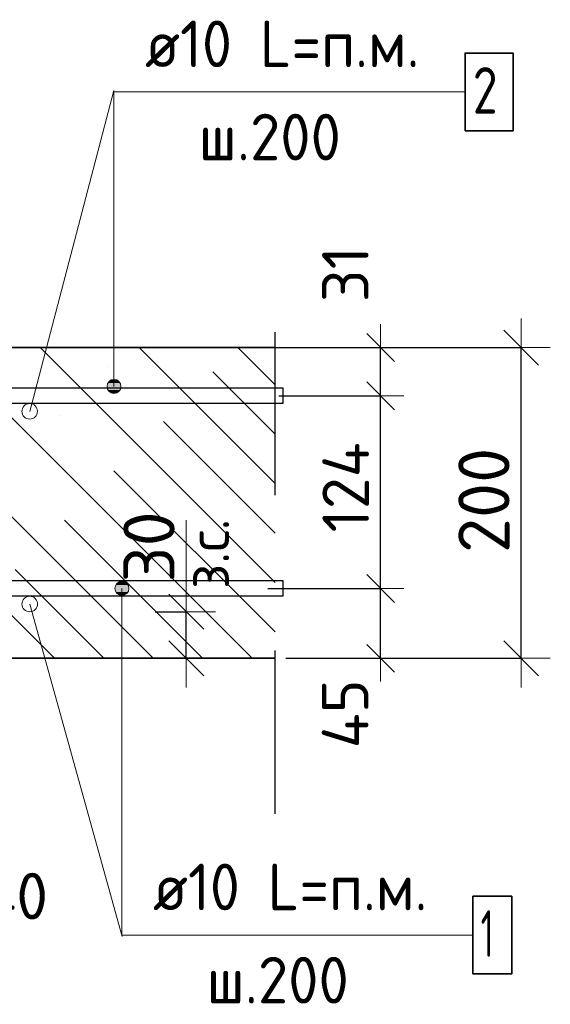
# Model space of a CAD drawing. Header units: metres. Extents: x -38 to 90, y -15 to 21.
# Tile 109 of 127: x 72.453 to 72.795, y 4.147 to 4.781. Entities that reach past the tile are written whole.
import ezdxf

# ---------------------------------------------------------------- set-up
doc = ezdxf.new("R2010")
doc.units = ezdxf.units.M
doc.header["$PDMODE"] = 65
doc.linetypes.add('______4', pattern=[0.135, 0.105, -0.03])
for name, color, linetype, lineweight in [('XR$4$Арм. стержнями верхней зоны', 180, 'Continuous', 35), ('XR$4$Арм. стержнями нижней зоны', 180, 'Continuous', 35), ('XR$4$Арм.стержн. Арматура края', 96, 'Continuous', 35), ('XR$4$ВК__отв в полу 1-2 эт', 220, 'Continuous', 25), ('XR$4$Размерная линия (1)', 7, 'Continuous', 13), ('XR$4$Размерная линия_ общее', 7, 'Continuous', 13)]:
    doc.layers.add(name, color=color, linetype=linetype, lineweight=lineweight)
doc.styles.add('ISOCPEUR', font='txt')
doc.dimstyles.new('DIMSTYLE_10', dxfattribs={"dimtxt": 0.033, "dimasz": 0.0375, "dimexe": 0, "dimexo": 0, "dimgap": 0.0165, "dimtad": 2, "dimdec": 0, "dimlfac": 1000, "dimrnd": 1, "dimzin": 12, "dimdsep": 46, "dimtxsty": 'ISOCPEUR', "dimblk1": 'ALL_ML_STRICH', "dimblk2": 'ALL_ML_STRICH', "dimsah": 1, "dimcen": 0, "dimclrd": 7, "dimclre": 256, "dimclrt": 7, "dimadec": 0, "dimazin": 0, "dimtfac": 1, "dimtdec": 0, "dimtix": 1, "dimtmove": 2, "dimatfit": 3, "dimfxl": 0, "dimtvp": 1.2, "dimtzin": 0, "dimlwd": 0, "dimlwe": -3, "dimarcsym": 0})
doc.dimstyles.new('DIMSTYLE_12', dxfattribs={"dimtxt": 0.03, "dimasz": 0.03, "dimexe": 0, "dimexo": 0, "dimgap": 0.015, "dimtad": 2, "dimdec": 0, "dimlfac": 1000, "dimrnd": 1, "dimzin": 12, "dimdsep": 46, "dimtxsty": 'ISOCPEUR', "dimblk1": 'ALL_ML_STRICH', "dimblk2": 'ALL_ML_STRICH', "dimsah": 1, "dimcen": 0, "dimclrd": 7, "dimclre": 256, "dimclrt": 7, "dimadec": 0, "dimazin": 0, "dimtfac": 1, "dimtdec": 0, "dimtix": 1, "dimtmove": 2, "dimatfit": 3, "dimfxl": 0, "dimtzin": 0, "dimlwd": 0, "dimlwe": -3, "dimarcsym": 0})
doc.dimstyles.new('DIMSTYLE_14', dxfattribs={"dimtxt": 0.03, "dimasz": 0.03, "dimexe": 0, "dimexo": 0, "dimgap": 0.015, "dimtad": 2, "dimdec": 0, "dimlfac": 1000, "dimrnd": 1, "dimzin": 12, "dimdsep": 46, "dimtxsty": 'ISOCPEUR', "dimblk1": 'ALL_ML_STRICH', "dimblk2": 'ALL_ML_STRICH', "dimsah": 1, "dimcen": 0, "dimclrd": 7, "dimclre": 256, "dimclrt": 7, "dimadec": 0, "dimazin": 0, "dimtfac": 1, "dimtdec": 0, "dimtix": 1, "dimtmove": 2, "dimatfit": 3, "dimfxl": 0, "dimtvp": 1.2, "dimtzin": 0, "dimlwd": 0, "dimlwe": -3, "dimarcsym": 0})
doc.dimstyles.new('DIMSTYLE_8', dxfattribs={"dimtxt": 0.033, "dimasz": 0.0375, "dimexe": 0, "dimexo": 0, "dimgap": 0.0165, "dimtad": 2, "dimdec": 0, "dimlfac": 1000, "dimrnd": 1, "dimzin": 12, "dimdsep": 46, "dimtxsty": 'ISOCPEUR', "dimblk1": 'ALL_ML_STRICH', "dimblk2": 'ALL_ML_STRICH', "dimsah": 1, "dimcen": 0, "dimclrd": 7, "dimclre": 256, "dimclrt": 7, "dimadec": 0, "dimazin": 0, "dimtfac": 1, "dimtdec": 0, "dimtix": 1, "dimtmove": 2, "dimatfit": 3, "dimfxl": 0, "dimtzin": 0, "dimlwd": 0, "dimlwe": -3, "dimarcsym": 0})

# ---------------------------------------------------------------- blocks, each defined once
blk = doc.blocks.new('ALL_ML_STRICH')
at = {"color": 0, "linetype": 'ByBlock', "lineweight": -2}
for p, q in [((0, -0.5), (0, 0.5)), ((-0.3, -0.3), (0.3, 0.3)), ((-1, 0), (0.5, 0))]:
    blk.add_line(p, q, dxfattribs=at)
blk = doc.blocks.new('*D72')
at = {"layer": 'DEFPOINTS', "color": 7, "linetype": 'Continuous', "lineweight": 13, "transparency": 33554687}
for p in [(72.36958, 4.30945), (72.40954, 4.26945), (72.36958, 4.19421)]:
    blk.add_point(p, dxfattribs=at)
at = {"layer": 'XR$4$Размерная линия (1)', "color": 9, "linetype": 'Continuous', "lineweight": -2, "true_color": 0xc7c7c7, "transparency": 33554687}
for p, q in [((72.36958, 4.28945), (72.36958, 4.19421)), ((72.40954, 4.24945), (72.40954, 4.19421))]:
    blk.add_line(p, q, dxfattribs=at)
at = {"layer": 'XR$4$Размерная линия (1)', "color": 7, "linetype": 'Continuous', "lineweight": -2, "transparency": 33554687}
blk.add_line((72.36958, 4.19421), (72.40954, 4.19421), dxfattribs=at)
at = {"layer": 'XR$4$Размерная линия (1)', "color": 7, "linetype": 'Continuous', "lineweight": 13, "transparency": 33554687, "xscale": 0.03, "yscale": 0.03, "zscale": 0.03, "rotation": 180}
blk.add_blockref('ALL_ML_STRICH', (72.36958, 4.19421), dxfattribs=at)
at = {"layer": 'XR$4$Размерная линия (1)', "color": 7, "linetype": 'Continuous', "lineweight": 13, "transparency": 33554687, "xscale": 0.03, "yscale": 0.03, "zscale": 0.03}
blk.add_blockref('ALL_ML_STRICH', (72.40954, 4.19421), dxfattribs=at)
at = {"layer": 'XR$4$Размерная линия (1)', "color": 7, "linetype": 'Continuous', "lineweight": 13, "transparency": 33554687, "insert": (72.44988, 4.21641), "char_height": 0.03, "width": 0.06, "attachment_point": 5, "style": 'ISOCPEUR'}
blk.add_mtext('\\A1;{40}', dxfattribs=at)
blk = doc.blocks.new('*D89')
at = {"layer": 'DEFPOINTS', "color": 7, "linetype": 'Continuous', "lineweight": 13, "transparency": 33554687}
for p in [(72.60446, 4.56945), (72.60446, 4.36945), (72.77601, 4.36945)]:
    blk.add_point(p, dxfattribs=at)
at = {"layer": 'XR$4$Размерная линия_ общее', "color": 253, "linetype": 'Continuous', "lineweight": -2, "true_color": 0xa0a0a0, "transparency": 33554687}
for p, q in [((72.62446, 4.56945), (72.77601, 4.56945)), ((72.62446, 4.36945), (72.77601, 4.36945))]:
    blk.add_line(p, q, dxfattribs=at)
at = {"layer": 'XR$4$Размерная линия_ общее', "color": 7, "linetype": 'Continuous', "lineweight": -2, "transparency": 33554687}
blk.add_line((72.77601, 4.36945), (72.77601, 4.56945), dxfattribs=at)
at = {"layer": 'XR$4$Размерная линия_ общее', "color": 7, "linetype": 'Continuous', "lineweight": 13, "transparency": 33554687, "xscale": 0.0375, "yscale": 0.0375, "zscale": 0.0375}
for p, rotation in [((72.77601, 4.56945), 90), ((72.77601, 4.36945), 270)]:
    blk.add_blockref('ALL_ML_STRICH', p, dxfattribs=dict(at, rotation=rotation))
at = {"layer": 'XR$4$Размерная линия_ общее', "color": 7, "linetype": 'Continuous', "lineweight": 13, "transparency": 33554687, "insert": (72.75201, 4.4711), "char_height": 0.033, "width": 0.099, "attachment_point": 5, "rotation": 90, "style": 'ISOCPEUR'}
blk.add_mtext('\\A1;{200}', dxfattribs=at)
blk = doc.blocks.new('*D184')
at = {"layer": 'DEFPOINTS', "color": 7, "linetype": 'Continuous', "lineweight": 13, "transparency": 33554687}
for p in [(72.59287, 4.41445), (72.60572, 4.36945), (72.68553, 4.36945)]:
    blk.add_point(p, dxfattribs=at)
at = {"layer": 'XR$4$Размерная линия (1)', "color": 9, "linetype": 'Continuous', "lineweight": -2, "true_color": 0xc7c7c7, "transparency": 33554687}
for p, q in [((72.61287, 4.41445), (72.68553, 4.41445)), ((72.62572, 4.36945), (72.68553, 4.36945))]:
    blk.add_line(p, q, dxfattribs=at)
at = {"layer": 'XR$4$Размерная линия (1)', "color": 7, "linetype": 'Continuous', "lineweight": -2, "transparency": 33554687}
blk.add_line((72.68553, 4.36945), (72.68553, 4.41445), dxfattribs=at)
at = {"layer": 'XR$4$Размерная линия (1)', "color": 7, "linetype": 'Continuous', "lineweight": 13, "transparency": 33554687, "xscale": 0.03, "yscale": 0.03, "zscale": 0.03}
for p, rotation in [((72.68553, 4.41445), 90), ((72.68553, 4.36945), 270)]:
    blk.add_blockref('ALL_ML_STRICH', p, dxfattribs=dict(at, rotation=rotation))
at = {"layer": 'XR$4$Размерная линия (1)', "color": 7, "linetype": 'Continuous', "lineweight": 13, "transparency": 33554687, "insert": (72.66267, 4.33371), "char_height": 0.03, "width": 0.06, "attachment_point": 5, "rotation": 90, "style": 'ISOCPEUR'}
blk.add_mtext('\\A1;{45}', dxfattribs=at)
blk = doc.blocks.new('*D185')
at = {"layer": 'DEFPOINTS', "color": 7, "linetype": 'Continuous', "lineweight": 13, "transparency": 33554687}
for p in [(72.5999, 4.53845), (72.59287, 4.41445), (72.68553, 4.41445)]:
    blk.add_point(p, dxfattribs=at)
at = {"layer": 'XR$4$Размерная линия (1)', "color": 9, "linetype": 'Continuous', "lineweight": -2, "true_color": 0xc7c7c7, "transparency": 33554687}
for p, q in [((72.6199, 4.53845), (72.68553, 4.53845)), ((72.61287, 4.41445), (72.68553, 4.41445))]:
    blk.add_line(p, q, dxfattribs=at)
at = {"layer": 'XR$4$Размерная линия (1)', "color": 7, "linetype": 'Continuous', "lineweight": -2, "transparency": 33554687}
blk.add_line((72.68553, 4.41445), (72.68553, 4.53845), dxfattribs=at)
at = {"layer": 'XR$4$Размерная линия (1)', "color": 7, "linetype": 'Continuous', "lineweight": 13, "transparency": 33554687, "xscale": 0.03, "yscale": 0.03, "zscale": 0.03}
for p, rotation in [((72.68553, 4.53845), 90), ((72.68553, 4.41445), 270)]:
    blk.add_blockref('ALL_ML_STRICH', p, dxfattribs=dict(at, rotation=rotation))
at = {"layer": 'XR$4$Размерная линия (1)', "color": 7, "linetype": 'Continuous', "lineweight": 13, "transparency": 33554687, "insert": (72.66303, 4.47945), "char_height": 0.03, "width": 0.09, "attachment_point": 5, "rotation": 90, "style": 'ISOCPEUR'}
blk.add_mtext('\\A1;{124}', dxfattribs=at)
blk = doc.blocks.new('*D186')
at = {"layer": 'DEFPOINTS', "color": 7, "linetype": 'Continuous', "lineweight": 13, "transparency": 33554687}
for p in [(72.58203, 4.56945), (72.5999, 4.53845), (72.68553, 4.53845)]:
    blk.add_point(p, dxfattribs=at)
at = {"layer": 'XR$4$Размерная линия (1)', "color": 9, "linetype": 'Continuous', "lineweight": -2, "true_color": 0xc7c7c7, "transparency": 33554687}
for p, q in [((72.60203, 4.56945), (72.68553, 4.56945)), ((72.6199, 4.53845), (72.68553, 4.53845))]:
    blk.add_line(p, q, dxfattribs=at)
at = {"layer": 'XR$4$Размерная линия (1)', "color": 7, "linetype": 'Continuous', "lineweight": -2, "transparency": 33554687}
blk.add_line((72.68553, 4.53845), (72.68553, 4.56945), dxfattribs=at)
at = {"layer": 'XR$4$Размерная линия (1)', "color": 7, "linetype": 'Continuous', "lineweight": 13, "transparency": 33554687, "xscale": 0.03, "yscale": 0.03, "zscale": 0.03}
for p, rotation in [((72.68553, 4.56945), 90), ((72.68553, 4.53845), 270)]:
    blk.add_blockref('ALL_ML_STRICH', p, dxfattribs=dict(at, rotation=rotation))
at = {"layer": 'XR$4$Размерная линия (1)', "color": 7, "linetype": 'Continuous', "lineweight": 13, "transparency": 33554687, "insert": (72.66279, 4.61674), "char_height": 0.03, "width": 0.06, "attachment_point": 5, "rotation": 90, "style": 'ISOCPEUR'}
blk.add_mtext('\\A1;{31}', dxfattribs=at)
blk = doc.blocks.new('*D321')
at = {"layer": 'DEFPOINTS', "color": 7, "linetype": 'Continuous', "lineweight": 13, "transparency": 33554687}
for p in [(72.52037, 4.39945), (72.52037, 4.36945), (72.56036, 4.36945)]:
    blk.add_point(p, dxfattribs=at)
at = {"layer": 'XR$4$Размерная линия_ общее', "color": 253, "linetype": 'Continuous', "lineweight": -2, "true_color": 0xa0a0a0, "transparency": 33554687}
for p, q in [((72.54037, 4.39945), (72.56036, 4.39945)), ((72.54037, 4.36945), (72.56036, 4.36945))]:
    blk.add_line(p, q, dxfattribs=at)
at = {"layer": 'XR$4$Размерная линия_ общее', "color": 7, "linetype": 'Continuous', "lineweight": -2, "transparency": 33554687}
blk.add_line((72.56036, 4.36945), (72.56036, 4.39945), dxfattribs=at)
at = {"layer": 'XR$4$Размерная линия_ общее', "color": 7, "linetype": 'Continuous', "lineweight": 13, "transparency": 33554687, "xscale": 0.0375, "yscale": 0.0375, "zscale": 0.0375}
for p, rotation in [((72.56036, 4.39945), 90), ((72.56036, 4.36945), 270)]:
    blk.add_blockref('ALL_ML_STRICH', p, dxfattribs=dict(at, rotation=rotation))
at = {"layer": 'XR$4$Размерная линия_ общее', "color": 7, "linetype": 'Continuous', "lineweight": 13, "transparency": 33554687, "insert": (72.5609, 4.41411), "char_height": 0.027, "width": 0.00135, "attachment_point": 1, "rotation": 90, "line_spacing_factor": 0.60241, "style": 'ISOCPEUR'}
blk.add_mtext('з.с.', dxfattribs=at)
at = {"layer": 'XR$4$Размерная линия_ общее', "color": 7, "linetype": 'Continuous', "lineweight": 13, "transparency": 33554687, "insert": (72.53636, 4.44117), "char_height": 0.033, "width": 0.066, "attachment_point": 5, "rotation": 90, "style": 'ISOCPEUR'}
blk.add_mtext('\\A1;{30}', dxfattribs=at)

msp = doc.modelspace()

# ---------------------------------------------------------------- hatches: boundary and pattern name
at = {"linetype": 'Continuous', "lineweight": 13, "transparency": 33554687}
h = msp.add_hatch(dxfattribs=at)
h.set_pattern_fill('__________540', scale=0.015, style=0, pattern_type=2)
h.set_pattern_definition([(135, (0, 0), (-0.031819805, -0.031819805), [0.4, -0.05, 0, -0.05]), (135, (-0.01591, -0.01591), (-0.031819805, -0.031819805), [0.8, -0.1, 0.1, -0.1])])
h.paths.add_polyline_path([(72.15958, 4.56945), (72.15958, 4.36945), (72.61754, 4.36945), (72.61754, 4.56945)], flags=0)
at = {"layer": 'XR$4$Арм. стержнями верхней зоны', "linetype": 'Continuous', "lineweight": 13, "transparency": 33554687}
for points in [[(72.5177, 4.5467), (72.50996, 4.5467), (72.50933, 4.54445)], [(72.5177, 4.5467), (72.50933, 4.54445), (72.51833, 4.54445)], [(72.51833, 4.54445), (72.50933, 4.54445), (72.50996, 4.5422)], [(72.51608, 4.54832), (72.51158, 4.54832), (72.50996, 4.5467)], [(72.51608, 4.54832), (72.50996, 4.5467), (72.5177, 4.5467)], [(72.51833, 4.54445), (72.50996, 4.5422), (72.5177, 4.5422)], [(72.51158, 4.54832), (72.51608, 4.54832), (72.51383, 4.54895)], [(72.5177, 4.5422), (72.50996, 4.5422), (72.51158, 4.54058)], [(72.5177, 4.5422), (72.51158, 4.54058), (72.51608, 4.54058)], [(72.51608, 4.54058), (72.51158, 4.54058), (72.51383, 4.53995)]]:
    msp.add_hatch(color=7, dxfattribs=at).paths.add_polyline_path(points)
at = {"layer": 'XR$4$Арм. стержнями нижней зоны', "linetype": 'Continuous', "lineweight": 13, "transparency": 33554687}
for points in [[(72.51505, 4.4167), (72.52279, 4.4167), (72.52117, 4.41832)], [(72.51505, 4.4167), (72.52117, 4.41832), (72.51667, 4.41832)], [(72.51667, 4.41832), (72.52117, 4.41832), (72.51892, 4.41895)], [(72.51442, 4.41445), (72.52342, 4.41445), (72.52279, 4.4167)], [(72.51442, 4.41445), (72.52279, 4.4167), (72.51505, 4.4167)], [(72.51505, 4.4122), (72.52342, 4.41445), (72.51442, 4.41445)], [(72.51505, 4.4122), (72.52279, 4.4122), (72.52342, 4.41445)], [(72.51667, 4.41058), (72.52279, 4.4122), (72.51505, 4.4122)], [(72.51667, 4.41058), (72.52117, 4.41058), (72.52279, 4.4122)], [(72.52117, 4.41058), (72.51667, 4.41058), (72.51892, 4.40995)]]:
    msp.add_hatch(color=7, dxfattribs=at).paths.add_polyline_path(points)

# ---------------------------------------------------------------- linework, layer by layer
at = {"color": 7, "linetype": '______4', "lineweight": 25, "transparency": 33554687}
msp.add_line((72.61754, 4.26945), (72.61754, 4.66945), dxfattribs=at)
at = {"color": 7, "linetype": 'Continuous', "lineweight": 35, "transparency": 33554687}
for p, q in [((72.61754, 4.56945), (72.15958, 4.56945)), ((72.40958, 4.36945), (72.61754, 4.36945))]:
    msp.add_line(p, q, dxfattribs=at)
at = {"color": 7, "linetype": 'Continuous', "lineweight": 13, "transparency": 33554687}
msp.add_line((72.56036, 4.39945), (72.56036, 4.45845), dxfattribs=at)
for centre in [(72.45954, 4.5284), (72.45958, 4.4044)]:
    msp.add_circle(centre, 0.005, dxfattribs=at)
at = {"layer": 'XR$4$Арм. стержнями верхней зоны', "color": 7, "linetype": 'Continuous', "lineweight": 13, "transparency": 33554687}
for p, q in [((72.51383, 4.73397), (72.73983, 4.73397)), ((72.51383, 4.73397), (72.51383, 4.54445)), ((72.50933, 4.54445), (72.50933, 4.54445)), ((72.51383, 4.54895), (72.51383, 4.54895)), ((72.51833, 4.54445), (72.51833, 4.54445)), ((72.51383, 4.53995), (72.51383, 4.53995))]:
    msp.add_line(p, q, dxfattribs=at)
at = {"layer": 'XR$4$Арм. стержнями верхней зоны', "color": 7, "linetype": 'Continuous', "lineweight": 35, "transparency": 33554687}
msp.add_lwpolyline([(72.73983, 4.70897), (72.77083, 4.70897), (72.77083, 4.75897), (72.73983, 4.75897), (72.73983, 4.70897)], dxfattribs=at)
at = {"layer": 'XR$4$Арм. стержнями верхней зоны', "color": 4, "linetype": 'Continuous', "lineweight": 25, "transparency": 33554687}
msp.add_lwpolyline([(72.18458, 4.54345), (72.62254, 4.54345), (72.62254, 4.53345), (72.18458, 4.53345), (72.18458, 4.54345)], dxfattribs=at)
at = {"layer": 'XR$4$Арм. стержнями верхней зоны', "color": 7, "linetype": 'Continuous', "lineweight": 13, "transparency": 33554687}
msp.add_circle((72.51383, 4.54445), 0.0045, dxfattribs=at)
at = {"layer": 'XR$4$Арм. стержнями нижней зоны', "color": 7, "linetype": 'Continuous', "lineweight": 13, "transparency": 33554687}
for p, q in [((72.51892, 4.41895), (72.51892, 4.41895)), ((72.51442, 4.41445), (72.51442, 4.41445)), ((72.51892, 4.19129), (72.51892, 4.41445)), ((72.52342, 4.41445), (72.52342, 4.41445)), ((72.51892, 4.40995), (72.51892, 4.40995)), ((72.51892, 4.19129), (72.74492, 4.19129))]:
    msp.add_line(p, q, dxfattribs=at)
at = {"layer": 'XR$4$Арм. стержнями нижней зоны', "color": 4, "linetype": 'Continuous', "lineweight": 25, "transparency": 33554687}
msp.add_lwpolyline([(72.18458, 4.41945), (72.62254, 4.41945), (72.62254, 4.40945), (72.18458, 4.40945), (72.18458, 4.41945)], dxfattribs=at)
at = {"layer": 'XR$4$Арм. стержнями нижней зоны', "color": 7, "linetype": 'Continuous', "lineweight": 35, "transparency": 33554687}
msp.add_lwpolyline([(72.74492, 4.16629), (72.76992, 4.16629), (72.76992, 4.21629), (72.74492, 4.21629), (72.74492, 4.16629)], dxfattribs=at)
at = {"layer": 'XR$4$Арм. стержнями нижней зоны', "color": 7, "linetype": 'Continuous', "lineweight": 13, "transparency": 33554687}
msp.add_circle((72.51892, 4.41445), 0.0045, dxfattribs=at)
at = {"layer": 'XR$4$Арм.стержн. Арматура края', "color": 4, "linetype": 'Continuous', "lineweight": 25, "transparency": 33554687}
for points in [[(72.21314, 4.54345), (72.62254, 4.54345), (72.62254, 4.53345), (72.21384, 4.53345)], [(72.21384, 4.41945), (72.62254, 4.41945), (72.62254, 4.40945)], [(72.62254, 4.40945), (72.21314, 4.40945)]]:
    msp.add_lwpolyline(points, dxfattribs=at)
at = {"layer": 'XR$4$ВК__отв в полу 1-2 эт', "color": 7, "linetype": 'Continuous', "lineweight": 13, "transparency": 33554687}
for p, q in [((72.45954, 4.5284), (72.5138, 4.73499)), ((72.45958, 4.4044), (72.51904, 4.19047))]:
    msp.add_line(p, q, dxfattribs=at)

# ---------------------------------------------------------------- texts
at = {"layer": 'XR$4$Арм. стержнями верхней зоны', "color": 7, "linetype": 'Continuous', "lineweight": 25, "transparency": 33554687, "char_height": 0.03, "attachment_point": 7, "style": 'ISOCPEUR'}
for s, insert, width in [('\\W0.94;ø10 L=п.м.', (72.53383, 4.74997), 0.1999832), ('\\W0.78;2', (72.74483, 4.71997), 0.0326407), ('\\W0.95;ш.200 ', (72.56833, 4.68997), 0.1311995)]:
    msp.add_mtext(s, dxfattribs=dict(at, insert=insert, width=width))
at = {"layer": 'XR$4$Арм. стержнями нижней зоны', "color": 7, "linetype": 'Continuous', "lineweight": 25, "transparency": 33554687, "char_height": 0.03, "attachment_point": 7, "style": 'ISOCPEUR'}
for s, insert, width in [('\\W0.94;ø10 L=п.м.', (72.53892, 4.20729), 0.1999831), ('\\W0.56;1', (72.74992, 4.17729), 0.0233333), ('\\W0.95;ш.200 ', (72.57342, 4.14729), 0.1311996)]:
    msp.add_mtext(s, dxfattribs=dict(at, insert=insert, width=width))

# ---------------------------------------------------------------- dimensions: what is measured, and where the dimension line sits
at = {"layer": 'XR$4$Размерная линия (1)', "color": 7, "linetype": 'Continuous', "lineweight": 13, "transparency": 33554687}
for base, p1, p2, dimstyle, picture, middle in [((72.68553, 4.56945), (72.6199, 4.53845), (72.60203, 4.56945), 'DIMSTYLE_14', '*D186', (72.66279, 4.61674)), ((72.68553, 4.53845), (72.61287, 4.41445), (72.6199, 4.53845), 'DIMSTYLE_12', '*D185', (72.66303, 4.47945)), ((72.68553, 4.41445), (72.62572, 4.36945), (72.61287, 4.41445), 'DIMSTYLE_14', '*D184', (72.66267, 4.33371))]:
    dim = msp.add_linear_dim(base=base, p1=p1, p2=p2, angle=90, dimstyle=dimstyle, override={"dimpost": '<>', "dimclrd": 7, "dimclre": 9, "dimclrt": 7, "dimlwd": 0, "dimlwe": 65533}, dxfattribs=at)
    dim.commit()
    dim.dimension.update_dxf_attribs({"geometry": picture, "text_midpoint": middle, "dimtype": 160})
dim = msp.add_linear_dim(base=(72.40954, 4.19421), p1=(72.36958, 4.28945), p2=(72.40954, 4.24945), dimstyle='DIMSTYLE_14', override={"dimpost": '<>', "dimclrd": 7, "dimclre": 9, "dimclrt": 7, "dimlwd": 0, "dimlwe": 65533}, dxfattribs=at)
dim.commit()
dim.dimension.update_dxf_attribs({"geometry": '*D72', "text_midpoint": (72.44988, 4.21641), "dimtype": 160})
at = {"layer": 'XR$4$Размерная линия_ общее', "color": 7, "linetype": 'Continuous', "lineweight": 13, "transparency": 33554687}
dim = msp.add_linear_dim(base=(72.77601, 4.56945), p1=(72.62446, 4.36945), p2=(72.62446, 4.56945), angle=90, dimstyle='DIMSTYLE_8', override={"dimpost": '<>', "dimclrd": 7, "dimclre": 253, "dimclrt": 7, "dimlwd": 0, "dimlwe": 65533}, dxfattribs=at)
dim.commit()
dim.dimension.update_dxf_attribs({"geometry": '*D89', "text_midpoint": (72.75201, 4.4711), "dimtype": 160})
dim = msp.add_linear_dim(base=(72.56036, 4.39945), p1=(72.54037, 4.36945), p2=(72.54037, 4.39945), angle=90, text='<>\\Xз.с.', dimstyle='DIMSTYLE_10', override={"dimpost": '<>', "dimclrd": 7, "dimclre": 253, "dimclrt": 7, "dimlwd": 0, "dimlwe": 65533}, dxfattribs=at)
dim.commit()
dim.dimension.update_dxf_attribs({"geometry": '*D321', "text_midpoint": (72.53636, 4.44117), "dimtype": 160})

doc.saveas('drawing.dxf')
